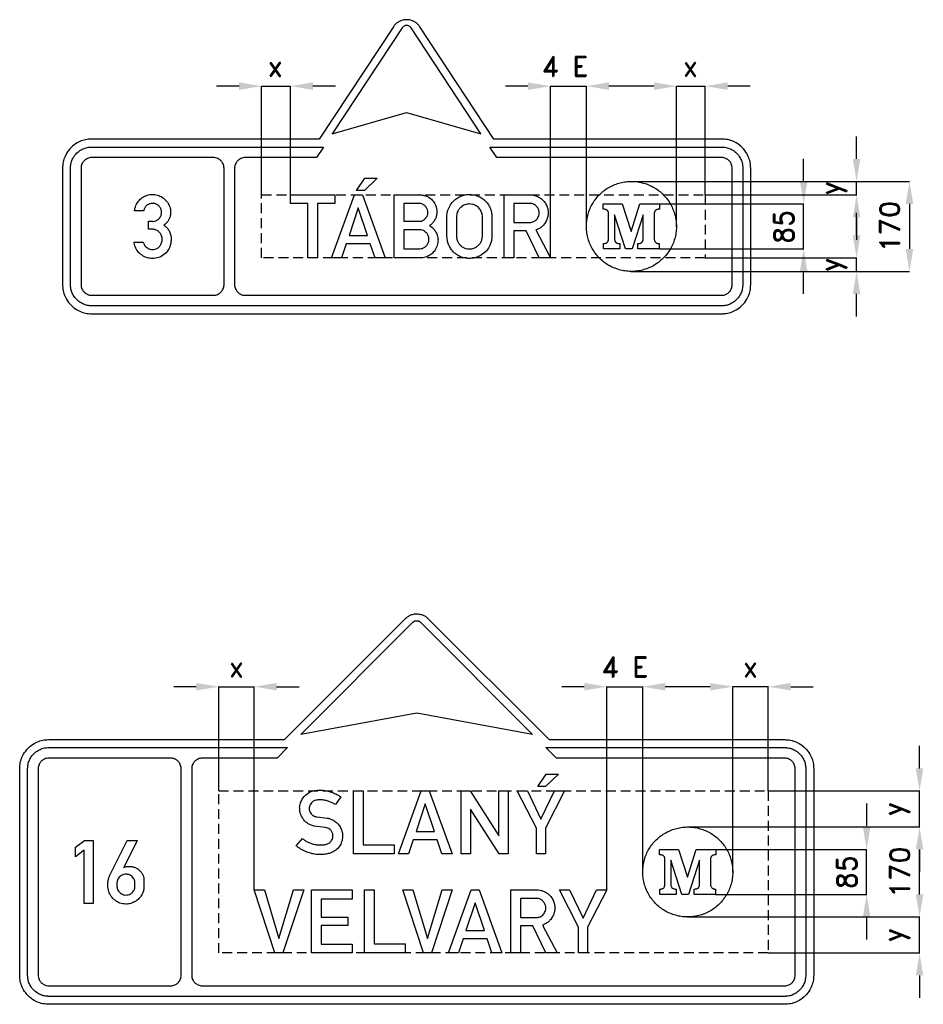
# Model space of a CAD drawing. Header units: millimetres. Extents: x 0 to 9438, y -50 to 1860.
# Tile 4 of 4: x 7730 to 9438, y 0 to 1860. Entities that reach past the tile are written whole.
import ezdxf

# ---------------------------------------------------------------- set-up
doc = ezdxf.new("R2010")
doc.units = ezdxf.units.MM
doc.header["$LTSCALE"] = 5
doc.linetypes.add('ČÁRKOVANÁX2', pattern=[1.5, 1, -0.5])
doc.layers.add('Kóty', color=2, linetype='Continuous')
doc.layers.add('Značka', color=7, linetype='Continuous')
doc.styles.get("Standard").update_dxf_attribs({"font": 'romand.shx', "height": 37.5})
doc.dimstyles.get("Standard").update_dxf_attribs({"dimtxt": 37.5, "dimasz": 42.5, "dimexe": 0.18, "dimexo": 0.0625, "dimgap": 18.75, "dimtad": 1, "dimdec": 0, "dimzin": 0, "dimdsep": 46, "dimtxsty": 'Standard', "dimcen": 0.09, "dimadec": 0, "dimazin": 0, "dimtfac": 1, "dimtdec": 0, "dimtofl": 0, "dimtmove": 0, "dimatfit": 3, "dimfxl": 1, "dimtolj": 1, "dimtzin": 0, "dimarcsym": 0})

# ---------------------------------------------------------------- blocks, each defined once
blk = doc.blocks.new('*D8')
at = {"layer": 'Defpoints', "color": 0, "transparency": 16777216}
for p in [(8885.6, 1554.6), (8885, 1384.6), (9411.5, 1384.6)]:
    blk.add_point(p, dxfattribs=at)
at = {"layer": 'Kóty', "color": 0, "lineweight": -2, "transparency": 16777216}
for p, q in [((8885.7, 1554.6), (9411.7, 1554.6)), ((9411.5, 1512.1), (9411.5, 1427.1)), ((8885.1, 1384.6), (9411.7, 1384.6))]:
    blk.add_line(p, q, dxfattribs=at)
at = {"layer": 'Kóty', "color": 0, "transparency": 16777216}
for points in [[(9404.4, 1512.1), (9418.6, 1512.1), (9411.5, 1554.6)], [(9404.4, 1427.1), (9418.6, 1427.1), (9411.5, 1384.6)]]:
    blk.add_solid(points, dxfattribs=at)
at = {"layer": 'Kóty', "color": 0, "transparency": 16777216, "insert": (9374, 1469.6), "char_height": 37.5, "attachment_point": 5, "rotation": 90}
blk.add_mtext('\\A1;170', dxfattribs=at)
blk = doc.blocks.new('*D9')
at = {"layer": 'Defpoints', "color": 0, "transparency": 16777216}
for p in [(8106.5, 600), (8106.5, 403), (8173.4, 216)]:
    blk.add_point(p, dxfattribs=at)
at = {"layer": 'Kóty', "color": 0, "lineweight": -2, "transparency": 16777216}
for p, q in [((8064, 600), (8021.5, 600)), ((8106.5, 403.1), (8106.5, 600.2)), ((8173.4, 216.1), (8173.4, 600.2)), ((8215.9, 600), (8258.4, 600))]:
    blk.add_line(p, q, dxfattribs=at)
at = {"layer": 'Kóty', "color": 0, "transparency": 16777216}
for points in [[(8064, 607.1), (8064, 592.9), (8106.5, 600)], [(8215.9, 607.1), (8215.9, 592.9), (8173.4, 600)]]:
    blk.add_solid(points, dxfattribs=at)
at = {"layer": 'Kóty', "color": 0, "transparency": 16777216, "insert": (8140, 637.5), "char_height": 37.5, "attachment_point": 5}
blk.add_mtext('\\A1;x', dxfattribs=at)
blk = doc.blocks.new('*D10')
at = {"layer": 'Defpoints', "color": 0, "transparency": 16777216}
for p in [(9144.5, 600), (9144.5, 403), (9077.5, 248.9)]:
    blk.add_point(p, dxfattribs=at)
at = {"layer": 'Kóty', "color": 0, "lineweight": -2, "transparency": 16777216}
for p, q in [((9035, 600), (8992.5, 600)), ((9077.5, 248.9), (9077.5, 600.2)), ((9144.5, 403.1), (9144.5, 600.2)), ((9187, 600), (9229.5, 600))]:
    blk.add_line(p, q, dxfattribs=at)
at = {"layer": 'Kóty', "color": 0, "transparency": 16777216}
for points in [[(9035, 607.1), (9035, 592.9), (9077.5, 600)], [(9187, 607.1), (9187, 592.9), (9144.5, 600)]]:
    blk.add_solid(points, dxfattribs=at)
at = {"layer": 'Kóty', "color": 0, "transparency": 16777216, "insert": (9111, 637.5), "char_height": 37.5, "attachment_point": 5}
blk.add_mtext('\\A1;x', dxfattribs=at)
blk = doc.blocks.new('*D11')
at = {"layer": 'Defpoints', "color": 0, "transparency": 16777216}
for p in [(8991.5, 335), (9430.5, 335), (8992, 165)]:
    blk.add_point(p, dxfattribs=at)
at = {"layer": 'Kóty', "color": 0, "lineweight": -2, "transparency": 16777216}
for p, q in [((8991.6, 335), (9430.7, 335)), ((9430.5, 207.5), (9430.5, 292.5)), ((8992.1, 165), (9430.7, 165))]:
    blk.add_line(p, q, dxfattribs=at)
at = {"layer": 'Kóty', "color": 0, "transparency": 16777216}
for points in [[(9423.4, 292.5), (9437.6, 292.5), (9430.5, 335)], [(9423.4, 207.5), (9437.6, 207.5), (9430.5, 165)]]:
    blk.add_solid(points, dxfattribs=at)
at = {"layer": 'Kóty', "color": 0, "transparency": 16777216, "insert": (9393, 250), "char_height": 37.5, "attachment_point": 5, "rotation": 90}
blk.add_mtext('\\A1;170', dxfattribs=at)
blk = doc.blocks.new('*D12')
at = {"layer": 'Defpoints', "color": 0, "transparency": 16777216}
for p in [(9144.5, 403), (9430.5, 403), (8991.4, 335)]:
    blk.add_point(p, dxfattribs=at)
at = {"layer": 'Kóty', "color": 0, "lineweight": -2, "transparency": 16777216}
for p, q in [((9430.5, 445.5), (9430.5, 488)), ((9144.6, 403), (9430.7, 403)), ((8991.5, 335), (9430.7, 335)), ((9430.5, 292.5), (9430.5, 250))]:
    blk.add_line(p, q, dxfattribs=at)
at = {"layer": 'Kóty', "color": 0, "transparency": 16777216}
for points in [[(9423.4, 445.5), (9437.6, 445.5), (9430.5, 403)], [(9423.4, 292.5), (9437.6, 292.5), (9430.5, 335)]]:
    blk.add_solid(points, dxfattribs=at)
at = {"layer": 'Kóty', "color": 0, "transparency": 16777216, "insert": (9386.7, 369), "char_height": 37.5, "attachment_point": 5, "rotation": 90}
blk.add_mtext('\\A1;y', dxfattribs=at)
blk = doc.blocks.new('*D13')
at = {"layer": 'Defpoints', "color": 0, "transparency": 16777216}
for p in [(8991.4, 165), (9144.5, 97), (9430.5, 97)]:
    blk.add_point(p, dxfattribs=at)
at = {"layer": 'Kóty', "color": 0, "lineweight": -2, "transparency": 16777216}
for p, q in [((9430.5, 207.5), (9430.5, 250)), ((8991.5, 165), (9430.7, 165)), ((9144.6, 97), (9430.7, 97)), ((9430.5, 54.5), (9430.5, 12))]:
    blk.add_line(p, q, dxfattribs=at)
at = {"layer": 'Kóty', "color": 0, "transparency": 16777216}
for points in [[(9423.4, 207.5), (9437.6, 207.5), (9430.5, 165)], [(9423.4, 54.5), (9437.6, 54.5), (9430.5, 97)]]:
    blk.add_solid(points, dxfattribs=at)
at = {"layer": 'Kóty', "color": 0, "transparency": 16777216, "insert": (9386.7, 131), "char_height": 37.5, "attachment_point": 5, "rotation": 90}
blk.add_mtext('\\A1;y', dxfattribs=at)

msp = doc.modelspace()

# ---------------------------------------------------------------- linework, layer by layer
at = {"layer": 'Kóty'}
for p, q in [((8145, 1734.6), (8102.5, 1734.6)), ((8187.5, 1529.2), (8187.5, 1734.8)), ((8241.9, 1529.2), (8241.9, 1734.8)), ((8326.9, 1734.6), (8284.4, 1734.6)), ((8690.6, 1734.6), (8648.1, 1734.6)), ((8733.1, 1410.2), (8733.1, 1734.8)), ((8801.1, 1470.8), (8801.1, 1734.8)), ((8886.1, 1734.6), (8843.6, 1734.6)), ((8928.6, 1734.6), (8886.1, 1734.6)), ((8971.1, 1468.8), (8971.1, 1734.8)), ((9025.5, 1529.2), (9025.5, 1734.8)), ((9110.5, 1734.6), (9068, 1734.6)), ((9311.5, 1597.1), (9311.5, 1639.6)), ((9211.5, 1554.6), (9211.5, 1597.1)), ((8887.3, 1554.6), (9311.7, 1554.6)), ((9025.6, 1529.2), (9311.7, 1529.2)), ((8939.3, 1512.1), (9211.7, 1512.1)), ((9311.5, 1452.6), (9311.5, 1495.1)), ((9311.5, 1486.7), (9311.5, 1444.2)), ((8939.3, 1427.1), (9211.7, 1427.1)), ((9025.6, 1410.1), (9311.7, 1410.1)), ((8885.1, 1384.6), (9311.7, 1384.6)), ((9211.5, 1342.1), (9211.5, 1384.6)), ((9311.5, 1299.6), (9311.5, 1342.1)), ((8797, 600), (8754.5, 600)), ((8839.5, 216.1), (8839.5, 600.2)), ((8907.5, 249.6), (8907.5, 600.2)), ((8992.5, 600), (8950, 600)), ((9330.5, 379.4), (9330.5, 336.9)), ((9045.7, 292.5), (9330.7, 292.5)), ((9045.2, 207.5), (9330.7, 207.5)), ((9330.5, 165), (9330.5, 122.5))]:
    msp.add_line(p, q, dxfattribs=at)
for points in [[(8187.5, 1734.6), (8241.9, 1734.6)], [(8733.1, 1734.6), (8801.1, 1734.6)], [(8971.1, 1734.6), (9025.5, 1734.6)], [(9311.5, 1529.2), (9311.5, 1554.6)], [(9211.5, 1427.1), (9211.5, 1512.1)], [(9311.5, 1384.6), (9311.5, 1410.1)], [(8106.5, 600), (8173.4, 600)], [(8839.5, 600), (8907.5, 600)], [(9144.5, 600), (9077.5, 600)], [(9430.5, 335), (9430.5, 403)], [(9330.5, 207.5), (9330.5, 292.5)], [(9430.5, 97), (9430.5, 165)]]:
    msp.add_lwpolyline(points, dxfattribs=at)
for points in [[(8145, 1741.7), (8145, 1727.5), (8187.5, 1734.6)], [(8284.4, 1741.7), (8284.4, 1727.5), (8241.9, 1734.6)], [(8690.6, 1741.7), (8690.6, 1727.5), (8733.1, 1734.6)], [(8843.6, 1741.7), (8843.6, 1727.5), (8801.1, 1734.6)], [(8928.6, 1741.7), (8928.6, 1727.5), (8971.1, 1734.6)], [(9068, 1741.7), (9068, 1727.5), (9025.5, 1734.6)], [(9304.4, 1597.1), (9318.6, 1597.1), (9311.5, 1554.6)], [(9204.4, 1554.6), (9218.6, 1554.6), (9211.5, 1512.1)], [(9304.4, 1486.7), (9318.6, 1486.7), (9311.5, 1529.2)], [(9304.4, 1452.6), (9318.6, 1452.6), (9311.5, 1410.1)], [(9204.4, 1384.6), (9218.6, 1384.6), (9211.5, 1427.1)], [(9304.4, 1342.1), (9318.6, 1342.1), (9311.5, 1384.6)], [(8797, 607.1), (8797, 592.9), (8839.5, 600)], [(8950, 607.1), (8950, 592.9), (8907.5, 600)], [(9323.4, 335), (9337.6, 335), (9330.5, 292.5)], [(9323.4, 165), (9337.6, 165), (9330.5, 207.5)]]:
    msp.add_solid(points, dxfattribs=at)
at = {"layer": 'Značka', "color": 5}
for points in [[(8626.5, 1634.6), (8486.5, 1846.7), (8485.7, 1847.9), (8484.8, 1849, 0.052588), (8480.7, 1853.3, 0.052765), (8475.7, 1856.6, 0.065589), (8468.8, 1859.3, 0.065817), (8461.5, 1860.1, 0.06551), (8454.2, 1859.3, 0.063873), (8447.3, 1856.6, 0.052742), (8442.3, 1853.3, 0.057584), (8438.2, 1849), (8437.3, 1847.9), (8436.5, 1846.7), (8296.5, 1634.6), (7866.5, 1634.6), (7863.6, 1634.5), (7860.7, 1634.3, 0.055706), (7849.5, 1632, 0.056165), (7839, 1627.2, 0.069686), (7827.5, 1618.6, 0.068358), (7818.9, 1607.1, 0.056426), (7814, 1596.6, 0.061121), (7811.8, 1585.3, 0.012199), (7811.6, 1582.5, 0.004068), (7811.5, 1579.6), (7811.5, 1359.6, 0.003576), (7811.6, 1356.7, 0.010726), (7811.8, 1353.8, 0.055715), (7814.1, 1342.6, 0.056166), (7818.9, 1332.1, 0.069688), (7827.5, 1320.6, 0.068355), (7839, 1312, 0.056427), (7849.5, 1307.1, 0.061117), (7860.7, 1304.9), (7863.6, 1304.7), (7866.5, 1304.6), (9056.5, 1304.6, 0.003608), (9059.4, 1304.7, 0.010734), (9062.2, 1304.9, 0.055714), (9073.5, 1307.2, 0.056169), (9084, 1312, 0.069693), (9095.4, 1320.6, 0.068355), (9104.1, 1332.1, 0.056429), (9109, 1342.6, 0.061123), (9111.2, 1353.8), (9111.4, 1356.7), (9111.5, 1359.6), (9111.5, 1579.6), (9111.4, 1582.5, 0.010734), (9111.2, 1585.3, 0.055729), (9108.9, 1596.6, 0.056168), (9104.1, 1607.1, 0.069698), (9095.5, 1618.5, 0.068345), (9084, 1627.2, 0.056424), (9073.5, 1632.1, 0.061135), (9062.2, 1634.3, 0.012181), (9059.4, 1634.5, 0.004118), (9056.5, 1634.6), (8626.5, 1634.6)], [(8321.1, 1644.6), (8461.5, 1684.6), (8601.9, 1644.6), (8469.8, 1844.7), (8469.6, 1845.1), (8469.3, 1845.5, 0.05261), (8467.9, 1846.9, 0.052754), (8466.2, 1848, 0.065562), (8463.9, 1848.9, 0.065783), (8461.5, 1849.2, 0.065493), (8459, 1848.9, 0.063894), (8456.8, 1848, 0.052727), (8455.1, 1846.9, 0.05756), (8453.7, 1845.5), (8453.4, 1845.1), (8453.1, 1844.7), (8321.1, 1644.6)], [(8296.8, 1619.6), (8304.6, 1619.6), (8291.4, 1599.6), (8283.6, 1599.6), (8156.5, 1599.6), (8155.4, 1599.6), (8154.4, 1599.5, 0.055698), (8150.3, 1598.6, 0.056168), (8146.5, 1596.9, 0.069686), (8142.3, 1593.8, 0.068365), (8139.2, 1589.6, 0.056434), (8137.4, 1585.8, 0.061135), (8136.6, 1581.7, 0.012217), (8136.5, 1580.6, 0.004087), (8136.5, 1579.6), (8136.5, 1359.6), (8136.5, 1358.5, 0.010738), (8136.6, 1357.5, 0.055729), (8137.4, 1353.4, 0.056159), (8139.2, 1349.6, 0.069691), (8142.3, 1345.4, 0.068364), (8146.5, 1342.3, 0.056428), (8150.3, 1340.5, 0.06113), (8154.4, 1339.7), (8155.4, 1339.6), (8156.5, 1339.6), (9056.5, 1339.6, 0.003617), (9057.5, 1339.6, 0.010684), (9058.6, 1339.7, 0.055729), (9062.7, 1340.5, 0.056165), (9066.5, 1342.3, 0.069706), (9070.7, 1345.4, 0.068365), (9073.8, 1349.6, 0.056415), (9075.6, 1353.4, 0.061143), (9076.4, 1357.5), (9076.5, 1358.5), (9076.5, 1359.6), (9076.5, 1579.6), (9076.5, 1580.6), (9076.4, 1581.7, 0.055701), (9075.5, 1585.8, 0.056165), (9073.8, 1589.6, 0.069696), (9070.7, 1593.8, 0.068342), (9066.5, 1596.9, 0.056427), (9062.7, 1598.7, 0.061091), (9058.6, 1599.5, 0.012146), (9057.5, 1599.6, 0.004087), (9056.5, 1599.6), (8631.6, 1599.6), (8618.4, 1619.6), (9056.5, 1619.6, -0.003619), (9058.6, 1619.5, -0.01068), (9060.7, 1619.4, -0.055729), (9068.9, 1617.7, -0.056177), (9076.5, 1614.2, -0.069715), (9084.8, 1607.9, -0.068354), (9091.1, 1599.6, -0.056415), (9094.6, 1592, -0.061129), (9096.3, 1583.8, -0.012199), (9096.4, 1581.7), (9096.5, 1579.6), (9096.5, 1359.6), (9096.4, 1357.5), (9096.3, 1355.4, -0.055726), (9094.6, 1347.2, -0.056158), (9091.1, 1339.6, -0.069682), (9084.8, 1331.3, -0.068356), (9076.5, 1325, -0.056423), (9068.9, 1321.4, -0.061124), (9060.7, 1319.8, -0.012225), (9058.6, 1319.7, -0.004058), (9056.5, 1319.6), (7866.5, 1319.6), (7864.4, 1319.7), (7862.3, 1319.8, -0.055713), (7854.1, 1321.5, -0.056162), (7846.5, 1325, -0.069684), (7838.2, 1331.3, -0.068359), (7831.8, 1339.6, -0.056426), (7828.3, 1347.2, -0.06112), (7826.7, 1355.4, -0.012201), (7826.6, 1357.5, -0.004068), (7826.5, 1359.6), (7826.5, 1579.6, -0.003576), (7826.6, 1581.7, -0.010727), (7826.7, 1583.8, -0.055712), (7828.4, 1592, -0.056163), (7831.8, 1599.6, -0.069688), (7838.1, 1607.9, -0.068364), (7846.5, 1614.2, -0.056429), (7854.1, 1617.7, -0.06113), (7862.3, 1619.4), (7864.4, 1619.5), (7866.5, 1619.6), (8296.8, 1619.6)], [(7866.5, 1339.6), (8096.5, 1339.6), (8097.5, 1339.6), (8098.6, 1339.7, 0.055726), (8102.7, 1340.5, 0.056171), (8106.5, 1342.3, 0.069699), (8110.7, 1345.4, 0.068351), (8113.8, 1349.6, 0.056422), (8115.6, 1353.4, 0.061115), (8116.4, 1357.5, 0.012228), (8116.5, 1358.5, 0.004056), (8116.5, 1359.6), (8116.5, 1579.6), (8116.5, 1580.6, 0.010727), (8116.4, 1581.7, 0.055715), (8115.5, 1585.8, 0.056159), (8113.8, 1589.6, 0.069705), (8110.7, 1593.8, 0.068339), (8106.5, 1596.9, 0.056419), (8102.7, 1598.7, 0.061087), (8098.6, 1599.5), (8097.5, 1599.6), (8096.5, 1599.6), (7866.5, 1599.6), (7865.4, 1599.6), (7864.4, 1599.5, 0.055698), (7860.3, 1598.6, 0.05617), (7856.5, 1596.9, 0.069682), (7852.3, 1593.8, 0.068361), (7849.2, 1589.6, 0.05644), (7847.4, 1585.8, 0.061129), (7846.6, 1581.7, 0.012195), (7846.5, 1580.6, 0.004073), (7846.5, 1579.6), (7846.5, 1359.6), (7846.5, 1358.5, 0.010738), (7846.6, 1357.5, 0.055717), (7847.4, 1353.4, 0.056162), (7849.2, 1349.6, 0.069687), (7852.3, 1345.4, 0.068365), (7856.5, 1342.3, 0.056427), (7860.3, 1340.5, 0.061129), (7864.4, 1339.7), (7865.4, 1339.6), (7866.5, 1339.6)], [(7963.8, 1439.9), (7964.3, 1438.5), (7964.8, 1437.1, 0.066974), (7967.2, 1433, 0.067339), (7970.6, 1429.7, 0.079624), (7975.4, 1427, 0.083503), (7980.8, 1425.9, 0.07872), (7985.9, 1426.4, 0.077301), (7990.6, 1428.5, 0.094878), (7995.5, 1432.8, 0.08741), (7998.6, 1438.7, 0.097387), (7999.8, 1446.2, 0.104439), (7997.9, 1453.4, 0.094858), (7994.1, 1458.9, 0.095676), (7988.6, 1462.7, 0.045631), (7985.7, 1463.7, 0.043332), (7982.7, 1464.2), (7982, 1464.2), (7981.3, 1464.3), (7974, 1464.3), (7974, 1479.2), (7981.6, 1479.2), (7982.2, 1479.1), (7982.9, 1479.1, 0.089518), (7987.6, 1480.1, 0.07818), (7991.8, 1482.6, 0.098553), (7996.1, 1487.4, 0.099793), (7998.2, 1493.4, 0.096871), (7998.1, 1499.6, 0.098695), (7995.7, 1505.4, 0.100548), (7991.4, 1510, 0.097617), (7985.5, 1512.6, 0.105995), (7978.6, 1512.9, 0.108971), (7972.1, 1510.4, 0.096325), (7967.6, 1506.2, 0.100247), (7965, 1500.7), (7964.8, 1500), (7964.7, 1499.3), (7947.4, 1499.3), (7947.9, 1501.9, -0.014656), (7948.5, 1504.5, -0.070913), (7952.2, 1513.5, -0.076584), (7958.4, 1521, -0.078948), (7966.4, 1526.6, -0.076368), (7975.7, 1529.6, -0.077794), (7985.8, 1529.8, -0.077966), (7995.5, 1527, -0.081006), (8004.3, 1521.3, -0.080991), (8011, 1513.1, -0.076311), (8014.6, 1504.3, -0.079822), (8015.4, 1494.8, -0.092082), (8012.9, 1483.9, -0.105088), (8006.6, 1475), (8004.8, 1473.3), (8002.8, 1471.7), (8004.6, 1470.4), (8006.4, 1469, -0.058044), (8010.9, 1464.1, -0.058907), (8014.1, 1458.2, -0.074887), (8016.4, 1449.8, -0.064095), (8016.3, 1440.9, -0.089412), (8012.6, 1428.1, -0.101887), (8004.5, 1417.7, -0.087334), (7995.3, 1411.8, -0.080973), (7984.6, 1409.2, -0.079655), (7973.8, 1409.8, -0.08266), (7963.7, 1413.7, -0.076826), (7955.8, 1419.9, -0.076586), (7950.1, 1428.2, -0.041102), (7948.1, 1433, -0.040365), (7946.9, 1438.1), (7946.8, 1439), (7946.6, 1439.9), (7963.8, 1439.9)], [(8437.8, 1410.1), (8437.8, 1529.1), (8486.7, 1529.1), (8487.9, 1529.1), (8489.1, 1529, -0.053531), (8495.8, 1527.8, -0.058856), (8502.2, 1525.2, -0.084092), (8510, 1519.2, -0.08398), (8515.4, 1511.1, -0.052906), (8517.5, 1505.4, -0.048085), (8518.4, 1499.3, -0.04769), (8518.3, 1493.2, -0.051682), (8517, 1487.2, -0.057795), (8514.2, 1481, -0.056929), (8510.1, 1475.6, -0.019033), (8508.5, 1474, -0.019168), (8506.9, 1472.6), (8506, 1471.9), (8505, 1471.2), (8506.3, 1470.3), (8507.5, 1469.4, -0.045549), (8512.4, 1464.9, -0.053996), (8516.4, 1459.5, -0.077441), (8519.9, 1450.9, -0.076327), (8520.7, 1441.7, -0.084931), (8518.6, 1431.4, -0.082714), (8513.2, 1422.3, -0.067284), (8507.2, 1416.4, -0.067545), (8499.8, 1412.3, -0.04547), (8494.6, 1410.7, -0.048772), (8489.2, 1410.1), (8488.2, 1410.1), (8487.2, 1410.1), (8437.8, 1410.1)], [(8537.6, 1488.7, -0.001556), (8537.6, 1489.7, -0.004536), (8537.7, 1490.6, -0.030683), (8538.3, 1495.6, -0.031083), (8539.6, 1500.5, -0.066305), (8544.2, 1510.3, -0.068487), (8551.2, 1518.6, -0.061869), (8559, 1524.4, -0.059927), (8567.8, 1528.1, -0.057355), (8577, 1529.9, -0.057591), (8586.3, 1529.5, -0.056914), (8595.3, 1527.3, -0.057496), (8603.4, 1523, -0.055384), (8610.4, 1517.5, -0.053459), (8615.9, 1510.5, -0.043017), (8619.2, 1504.5, -0.048861), (8621.4, 1498, -0.022706), (8622, 1494.5, -0.012948), (8622.5, 1490.9), (8622.5, 1490.4), (8622.6, 1489.8), (8622.6, 1449.9), (8622.5, 1449, -0.002768), (8622.4, 1448.1, -0.035767), (8621.1, 1440.7, -0.047845), (8618.6, 1433.6, -0.078799), (8612.3, 1423.7, -0.073095), (8603.2, 1416, -0.060122), (8594.6, 1411.6, -0.059847), (8585.2, 1409.4, -0.071109), (8573.5, 1409.4, -0.07418), (8562.3, 1412.8, -0.066032), (8553.5, 1418.2, -0.061695), (8546.3, 1425.6, -0.047092), (8542.2, 1432, -0.053886), (8539.4, 1439, -0.030233), (8538.4, 1443.6, -0.017675), (8537.8, 1448.3), (8537.7, 1449.4), (8537.6, 1450.5), (8537.6, 1488.7)], [(8645.9, 1410.1), (8645.9, 1529.1), (8696, 1529.1), (8696.7, 1529.1), (8697.4, 1529.1, -0.052875), (8703, 1528.3, -0.045259), (8708.4, 1526.3, -0.068753), (8716.3, 1521.6, -0.074109), (8722.6, 1514.8, -0.062862), (8726.4, 1508.1, -0.059665), (8728.4, 1500.6, -0.05513), (8728.8, 1493.4, -0.055165), (8727.6, 1486.3, -0.062307), (8724.6, 1478.7, -0.063043), (8719.8, 1472, -0.052757), (8714.8, 1467.5, -0.055189), (8709.1, 1464.2, -0.011426), (8707.4, 1463.5), (8705.8, 1462.9), (8733.1, 1410.1), (8711.7, 1410.1), (8687.4, 1461.1), (8664, 1461.1), (8664, 1410.1), (8645.9, 1410.1)], [(8455.9, 1513.1), (8455.9, 1479.2), (8484.4, 1479.2), (8485.5, 1479.2), (8486.7, 1479.2, 0.091642), (8491.7, 1480.6, 0.080737), (8496.1, 1483.8, 0.081317), (8499.5, 1487.9, 0.086089), (8501.3, 1493, 0.08746), (8501.5, 1498.5, 0.08584), (8499.8, 1503.7, 0.081943), (8496.8, 1508, 0.078658), (8492.5, 1511.2, 0.046692), (8489.9, 1512.4, 0.053987), (8487.1, 1513), (8486.5, 1513.1), (8485.8, 1513.1), (8455.9, 1513.1)], [(8555.7, 1488.6), (8555.7, 1450.5), (8555.7, 1449.8), (8555.8, 1449.1, 0.037586), (8556.4, 1445.3, 0.041671), (8557.7, 1441.7, 0.062903), (8560.5, 1436.8, 0.060173), (8564.4, 1432.7, 0.059427), (8568.9, 1429.6, 0.064337), (8574.1, 1427.6, 0.050537), (8578.4, 1427, 0.044579), (8582.7, 1427.2, 0.073905), (8590, 1429.1, 0.085007), (8596.3, 1433.2, 0.073642), (8600.6, 1438.1, 0.063589), (8603.3, 1443.9, 0.033218), (8604.2, 1446.9, 0.042652), (8604.5, 1449.9, 0.004296), (8604.5, 1450.3), (8604.6, 1450.6), (8604.6, 1488.5, 0.002889), (8604.6, 1489.2, 0.008322), (8604.6, 1489.9, 0.062616), (8603.9, 1494, 0.048324), (8602.3, 1498, 0.076915), (8597.9, 1504.4, 0.083789), (8591.8, 1509, 0.069874), (8586.1, 1511.3, 0.06666), (8579.9, 1512, 0.088513), (8571.4, 1510.5, 0.098132), (8564.2, 1506.2, 0.062837), (8560.5, 1502.2, 0.051401), (8557.9, 1497.6, 0.039541), (8556.5, 1493.8, 0.05077), (8555.8, 1489.9, 0.0072), (8555.7, 1489.3, 0.002394), (8555.7, 1488.6)], [(8664, 1513.1), (8664, 1477), (8693.2, 1477), (8693.9, 1477), (8694.6, 1477, 0.040751), (8697.9, 1477.5, 0.049402), (8701.1, 1478.6, 0.110775), (8707.3, 1483.2, 0.114763), (8711, 1490, 0.085168), (8711.9, 1495.3, 0.080085), (8711, 1500.5, 0.08409), (8708.3, 1505.7, 0.081248), (8704.1, 1509.8, 0.067108), (8700.2, 1512.1, 0.082152), (8695.8, 1513), (8695.3, 1513), (8694.8, 1513.1), (8664, 1513.1)], [(8455.9, 1463.3), (8455.9, 1427.2), (8484.5, 1427.2), (8485.6, 1427.3), (8486.7, 1427.3, 0.058728), (8491, 1428.1, 0.063105), (8494.9, 1429.9, 0.084071), (8499.4, 1433.5, 0.085726), (8502.3, 1438.4, 0.082248), (8503.7, 1443.7, 0.080975), (8503.3, 1449.1, 0.088854), (8500.9, 1454.8, 0.084247), (8496.8, 1459.4, 0.065605), (8493.1, 1461.8, 0.080422), (8488.9, 1463), (8487.8, 1463.2), (8486.6, 1463.3), (8455.9, 1463.3)], [(8230.5, 500), (8459.3, 728.8, -0.003549), (8460.4, 729.9, -0.010672), (8461.6, 730.9, -0.055706), (8466.8, 734.3, -0.056168), (8472.7, 736.6, -0.069678), (8480.5, 737.6, -0.068355), (8488.3, 736.6, -0.056421), (8494.2, 734.4, -0.06112), (8499.4, 730.9, -0.01219), (8500.6, 729.9, -0.004071), (8501.7, 728.8), (8730.5, 500), (9175.5, 500, -0.003589), (9178.4, 499.9, -0.01074), (9181.2, 499.7, -0.055716), (9192.5, 497.4, -0.05617), (9203, 492.6, -0.069695), (9214.4, 484, -0.068348), (9223.1, 472.5, -0.056418), (9228, 462, -0.061134), (9230.2, 450.7), (9230.4, 447.9), (9230.5, 445), (9230.5, 55), (9230.4, 52.1), (9230.2, 49.3, -0.055706), (9227.9, 38, -0.056164), (9223.1, 27.5, -0.069686), (9214.5, 16.1, -0.068358), (9203, 7.4, -0.056426), (9192.5, 2.5, -0.061121), (9181.2, 0.3, -0.0122), (9178.4, 0.1, -0.004069), (9175.5, 0), (7785.5, 0, -0.003577), (7782.6, 0.1, -0.010727), (7779.7, 0.3, -0.055715), (7768.5, 2.6, -0.056166), (7758, 7.4, -0.06969), (7746.5, 16, -0.068355), (7737.9, 27.5, -0.056428), (7733, 38, -0.061122), (7730.8, 49.3, -0.012202), (7730.6, 52.1, -0.004069), (7730.5, 55), (7730.5, 445, -0.003577), (7730.6, 447.9, -0.010726), (7730.8, 450.7, -0.055715), (7733.1, 462, -0.056165), (7737.9, 472.5, -0.069692), (7746.5, 483.9, -0.068357), (7758, 492.6, -0.056429), (7768.5, 497.5, -0.06112), (7779.7, 499.7), (7782.6, 499.9), (7785.5, 500), (8230.5, 500)], [(8261.7, 510), (8473.4, 721.7, -0.003547), (8473.8, 722.1, -0.010563), (8474.2, 722.4, -0.055709), (8475.9, 723.6, -0.056168), (8477.9, 724.3, -0.069676), (8480.5, 724.7, -0.068358), (8483.1, 724.3, -0.056444), (8485.1, 723.6, -0.061132), (8486.8, 722.4, -0.012219), (8487.2, 722.1), (8487.6, 721.7), (8699.3, 510), (8480.5, 550), (8261.7, 510)], [(8236.7, 485), (8216.7, 465), (8075.5, 465), (8074.4, 465), (8073.4, 464.9, 0.055712), (8069.3, 464.1, 0.056165), (8065.5, 462.3, 0.069698), (8061.3, 459.2, 0.068362), (8058.2, 455, 0.056432), (8056.4, 451.2, 0.061123), (8055.6, 447.1, 0.012227), (8055.5, 446, 0.004057), (8055.5, 445), (8055.5, 55), (8055.5, 54), (8055.6, 52.9, 0.055713), (8056.4, 48.8, 0.056162), (8058.2, 45, 0.069684), (8061.3, 40.8, 0.068358), (8065.5, 37.7, 0.056432), (8069.3, 35.9, 0.061123), (8073.4, 35.1, 0.012198), (8074.4, 35, 0.004072), (8075.5, 35), (9175.5, 35, 0.003577), (9176.5, 35, 0.01072), (9177.6, 35.1, 0.055717), (9181.7, 35.9, 0.056162), (9185.5, 37.7, 0.069702), (9189.7, 40.8, 0.068336), (9192.8, 45, 0.056415), (9194.6, 48.8, 0.061086), (9195.4, 52.9), (9195.5, 54), (9195.5, 55), (9195.5, 445), (9195.5, 446), (9195.4, 447.1, 0.055698), (9194.5, 451.2, 0.056171), (9192.8, 455, 0.069689), (9189.7, 459.2, 0.068365), (9185.5, 462.3, 0.056434), (9181.7, 464.1, 0.06112), (9177.6, 464.9, 0.012217), (9176.5, 465), (9175.5, 465), (8744.3, 465), (8724.3, 485), (9175.5, 485, -0.003576), (9177.6, 484.9, -0.010724), (9179.7, 484.8, -0.055709), (9187.9, 483.1, -0.056162), (9195.5, 479.6, -0.069689), (9203.8, 473.3, -0.068364), (9210.1, 465, -0.05643), (9213.6, 457.4, -0.06113), (9215.3, 449.2), (9215.4, 447.1), (9215.5, 445), (9215.5, 55), (9215.4, 52.9), (9215.3, 50.8, -0.055727), (9213.6, 42.6, -0.056169), (9210.1, 35, -0.069703), (9203.8, 26.7, -0.068355), (9195.5, 20.4, -0.056428), (9187.9, 16.8, -0.061122), (9179.7, 15.2, -0.012206), (9177.6, 15.1, -0.004067), (9175.5, 15), (7785.5, 15, -0.003576), (7783.4, 15.1, -0.010728), (7781.3, 15.2, -0.055715), (7773.1, 16.9, -0.056166), (7765.5, 20.4, -0.06969), (7757.2, 26.7, -0.068355), (7750.8, 35, -0.056428), (7747.3, 42.6, -0.061122), (7745.7, 50.8, -0.012202), (7745.6, 52.9, -0.004068), (7745.5, 55), (7745.5, 445, -0.003577), (7745.6, 447.1, -0.010727), (7745.7, 449.2, -0.055715), (7747.4, 457.4, -0.056166), (7750.8, 465, -0.069691), (7757.2, 473.3, -0.068357), (7765.5, 479.6, -0.056428), (7773.1, 483.2, -0.061119), (7781.3, 484.8), (7783.4, 484.9), (7785.5, 485), (8236.7, 485)], [(7785.5, 35), (8015.5, 35, 0.003579), (8016.5, 35, 0.010727), (8017.6, 35.1, 0.055714), (8021.7, 35.9, 0.056168), (8025.5, 37.7, 0.069696), (8029.7, 40.8, 0.068359), (8032.8, 45, 0.056422), (8034.6, 48.8, 0.061115), (8035.4, 52.9), (8035.5, 54), (8035.5, 55), (8035.5, 445, 0.003531), (8035.5, 446, 0.010738), (8035.4, 447.1, 0.055726), (8034.5, 451.2, 0.056162), (8032.8, 455, 0.069691), (8029.7, 459.2, 0.068358), (8025.5, 462.3, 0.056438), (8021.7, 464.1, 0.061123), (8017.6, 464.9), (8016.5, 465), (8015.5, 465), (7785.5, 465), (7784.4, 465), (7783.4, 464.9, 0.055712), (7779.3, 464.1, 0.056169), (7775.5, 462.3, 0.069693), (7771.3, 459.2, 0.068354), (7768.2, 455, 0.056427), (7766.4, 451.2, 0.061124), (7765.6, 447.1, 0.012202), (7765.5, 446, 0.004063), (7765.5, 445), (7765.5, 55, 0.003579), (7765.5, 54, 0.010728), (7765.6, 52.9, 0.055714), (7766.4, 48.8, 0.056166), (7768.2, 45, 0.06969), (7771.3, 40.8, 0.068355), (7775.5, 37.7, 0.056429), (7779.3, 35.9, 0.061122), (7783.4, 35.1, 0.012199), (7784.4, 35, 0.004071), (7785.5, 35)], [(8264.8, 313.2), (8265.9, 312.2), (8267.1, 311.3, 0.039105), (8272.5, 307.7, 0.032087), (8278.5, 304.9, 0.03264), (8284.8, 302.7, 0.039895), (8291.4, 301.5, 0.024482), (8295.9, 301.1, 0.014327), (8300.4, 301.2, 0.035312), (8307.1, 301.8, 0.084147), (8313.4, 303.8, 0.055208), (8316.3, 305.7, 0.056037), (8318.7, 308.2, 0.057309), (8320.6, 311.1, 0.056926), (8321.8, 314.4, 0.062813), (8322.3, 318.2, 0.064403), (8321.8, 322, 0.085858), (8319.7, 326.8, 0.089188), (8316.2, 330.6, 0.071834), (8312.4, 332.8, 0.059287), (8308.3, 334), (8307.8, 334.1), (8307.3, 334.1), (8286.5, 336.8), (8285.7, 337), (8284.9, 337.3, -0.017771), (8280.9, 338.6, -0.0323), (8277, 340.4, -0.062183), (8271.2, 344.4, -0.055267), (8266.4, 349.7, -0.068831), (8261.8, 357.7, -0.072895), (8259.6, 366.7, -0.074661), (8259.9, 375.9, -0.072257), (8262.8, 384.7, -0.094612), (8270.3, 395.2, -0.103594), (8281.1, 401.8, -0.055207), (8287.9, 403.8, -0.035101), (8295, 404.4, -0.02941), (8302.9, 404.3, -0.030639), (8310.8, 403.2, -0.032936), (8319.3, 400.9, -0.029914), (8327.5, 397.6, -0.019579), (8331.6, 395.6, -0.028926), (8335.5, 393.1), (8336.3, 392.6), (8337.1, 392), (8326.9, 377.4), (8325.5, 378.2), (8324.2, 379, 0.031826), (8317.9, 382.1, 0.035484), (8311.3, 384.4, 0.037916), (8304.5, 385.8, 0.035609), (8297.5, 386.2, 0.056954), (8290, 385.5, 0.118696), (8283.5, 382.4, 0.089567), (8280.2, 378.8, 0.077131), (8278.1, 374.3, 0.050942), (8277.6, 371.2, 0.055001), (8277.6, 368.1, 0.076579), (8278.9, 363.7, 0.070205), (8281.3, 359.9, 0.053212), (8283.7, 357.5, 0.057415), (8286.5, 355.7, 0.030585), (8288, 355, 0.032961), (8289.5, 354.6, 0.019602), (8290.8, 354.4, 0.006528), (8292, 354.2), (8311.6, 351.6), (8312.3, 351.5), (8313, 351.4, -0.057681), (8318.5, 349.9, -0.045357), (8323.7, 347.3, -0.0621), (8330.5, 342, -0.068451), (8335.8, 335.1, -0.067354), (8339.1, 327.4, -0.064539), (8340.4, 319.1, -0.07353), (8339.4, 309.5, -0.075689), (8335.7, 300.6, -0.065686), (8330.7, 294, -0.066684), (8324.2, 289, -0.056082), (8317.2, 285.8, -0.038293), (8309.7, 283.9, -0.042201), (8298.9, 282.9, -0.042474), (8288.2, 283.6, -0.040684), (8277.7, 286, -0.036908), (8267.7, 289.9, -0.028958), (8261.2, 293.4, -0.038935), (8255.2, 297.7), (8254.1, 298.6), (8253.1, 299.5), (8264.8, 313.2)], [(7952.7, 309.5), (7927.1, 258.6), (7928.6, 259.1, -0.008958), (7930.1, 259.5, -0.039134), (7934.7, 260.5, -0.045944), (7939.5, 260.6, -0.066132), (7946, 259.4, -0.062058), (7952, 256.6, -0.064469), (7957.5, 252.4, -0.067451), (7961.7, 247, -0.060648), (7964.2, 241.4, -0.062969), (7965.2, 235.5, -0.005475), (7965.3, 234.8), (7965.3, 234.1), (7965.3, 222.6), (7965.3, 221.8, -0.005624), (7965.3, 221, -0.057602), (7964.2, 214.3, -0.056117), (7961.7, 208, -0.065552), (7957.1, 201.2, -0.061127), (7950.9, 195.8, -0.069334), (7942.7, 191.4, -0.074504), (7933.5, 189.5, -0.086607), (7922.6, 190.5, -0.08533), (7912.7, 195, -0.08012), (7904.9, 201.9, -0.076174), (7899.7, 210.8, -0.044509), (7898, 215.9, -0.055002), (7897.3, 221.2, -0.006126), (7897.3, 221.9), (7897.3, 222.7), (7897.3, 230.6), (7897.3, 231.3), (7897.4, 231.9, -0.015251), (7897.7, 234.6, -0.02388), (7898.3, 237.3, -0.024149), (7899, 239.7, -0.019811), (7900, 242.1, -0.004677), (7900.4, 242.9), (7900.7, 243.7), (7933.5, 309.5), (7952.7, 309.5)], [(7914.2, 229.7), (7914.2, 222.6), (7914.3, 222), (7914.4, 221.5, 0.046133), (7915.4, 217.5, 0.065934), (7917.2, 213.9, 0.065632), (7919.6, 211, 0.058916), (7922.6, 208.8, 0.067223), (7926.6, 207, 0.069357), (7931, 206.4, 0.072187), (7935.7, 207, 0.068716), (7940, 208.8, 0.044867), (7942.4, 210.5, 0.047763), (7944.5, 212.6, 0.063442), (7946.6, 215.8, 0.065651), (7947.8, 219.5, 0.021298), (7948.1, 221.1, 0.007106), (7948.3, 222.6), (7948.3, 229.5, 0.003124), (7948.2, 230.4, 0.009332), (7948.1, 231.2, 0.051267), (7947.3, 234.6, 0.055525), (7945.8, 237.7, 0.074997), (7942.9, 241.3, 0.072365), (7939, 243.9, 0.044084), (7936.4, 245, 0.043724), (7933.7, 245.6, 0.018564), (7932.5, 245.7, 0.017925), (7931.3, 245.7, 0.057595), (7927.4, 245.3, 0.060856), (7923.7, 244, 0.069268), (7920, 241.6, 0.070573), (7917.2, 238.3, 0.064059), (7915.3, 234.7, 0.060753), (7914.4, 230.8, 0.00657), (7914.3, 230.2), (7914.2, 229.7)], [(8658.4, 97), (8658.4, 216), (8708.5, 216), (8709.3, 216, -0.005459), (8710, 216, -0.052878), (8715.6, 215.2, -0.045262), (8721, 213.2, -0.068754), (8728.9, 208.5, -0.074106), (8735.2, 201.7, -0.062852), (8738.9, 195, -0.059657), (8740.9, 187.5, -0.055139), (8741.3, 180.3, -0.055183), (8740.2, 173.2, -0.062309), (8737.1, 165.6, -0.063045), (8732.3, 158.9, -0.052746), (8727.4, 154.4, -0.055199), (8721.6, 151.1), (8720, 150.4), (8718.4, 149.8), (8745.7, 97), (8724.3, 97), (8700, 148), (8676.5, 148), (8676.5, 97), (8658.4, 97)], [(8676.5, 200), (8676.5, 163.9), (8705.7, 163.9, 0.001981), (8706.5, 163.9, 0.005987), (8707.2, 163.9, 0.040794), (8710.5, 164.5, 0.049419), (8713.7, 165.5, 0.110772), (8719.9, 170.1, 0.114758), (8723.6, 176.9, 0.085167), (8724.5, 182.2, 0.080095), (8723.5, 187.4, 0.084074), (8720.9, 192.6, 0.081236), (8716.7, 196.7, 0.067112), (8712.7, 199, 0.082122), (8708.4, 199.9), (8707.9, 199.9), (8707.3, 200), (8676.5, 200)]]:
    msp.add_lwpolyline(points, format="xyb", dxfattribs=at)
for points in [[(8382.6, 1561), (8406, 1561), (8381.6, 1537.6), (8366.7, 1537.6), (8382.6, 1561)], [(8274.9, 1410.1), (8274.9, 1513.1), (8241.9, 1513.1), (8241.9, 1529.1), (8326.1, 1529.1), (8326.1, 1513.1), (8293, 1513.1), (8293, 1410.1), (8274.9, 1410.1)], [(8319.6, 1410.1), (8362.7, 1529.1), (8377.8, 1529.1), (8420.9, 1410.1), (8401.8, 1410.1), (8392.9, 1436.7), (8347.4, 1436.7), (8338.7, 1410.1), (8319.6, 1410.1)], [(8387.7, 1452.5), (8370.2, 1504.8), (8352.8, 1452.5), (8387.7, 1452.5)], [(8725.2, 434.9), (8748.6, 434.9), (8724.1, 411.5), (8709.3, 411.5), (8725.2, 434.9)], [(8361.2, 284), (8361.2, 403), (8379.3, 403), (8379.3, 301.1), (8437.7, 301.1), (8437.7, 284), (8361.2, 284)], [(8446.1, 284), (8489.2, 403), (8504.2, 403), (8547.4, 284), (8528.3, 284), (8519.4, 310.6), (8473.9, 310.6), (8465.1, 284), (8446.1, 284)], [(8564.3, 284), (8564.3, 403), (8581.3, 403), (8635.4, 318.1), (8635.4, 403), (8653.6, 403), (8653.5, 284), (8636.4, 284), (8582.2, 368.8), (8582.2, 284), (8564.3, 284)], [(8706.6, 284), (8706.6, 333), (8670.5, 403), (8689.6, 403), (8715.2, 349.9), (8740.7, 403), (8759.9, 403), (8723.6, 333), (8723.7, 284), (8706.6, 284)], [(8514.2, 326.4), (8496.7, 378.7), (8479.3, 326.4), (8514.2, 326.4)], [(7852.6, 190.5), (7852.6, 291.4), (7835.7, 278.7), (7835.7, 296.8), (7852.7, 309.5), (7869.5, 309.5), (7869.5, 190.5), (7852.6, 190.5)], [(8212.8, 97), (8173.4, 216), (8192.8, 216), (8220.3, 124.6), (8248, 216), (8267.1, 216), (8227.8, 97), (8212.8, 97)], [(8282, 97), (8282, 216), (8358.8, 216), (8358.8, 198.8), (8300, 198.8), (8300, 164.9), (8350.1, 164.9), (8350.1, 149), (8300, 149), (8300, 113.9), (8358.6, 113.9), (8358.6, 97), (8282, 97)], [(8382.1, 97), (8382.1, 216), (8400.2, 216), (8400.2, 114.1), (8458.5, 114.1), (8458.5, 97), (8382.1, 97)], [(8493.4, 97), (8454, 216), (8473.4, 216), (8500.9, 124.6), (8528.6, 216), (8547.7, 216), (8508.4, 97), (8493.4, 97)], [(8540.3, 97), (8583.4, 216), (8598.4, 216), (8641.6, 97), (8622.5, 97), (8613.6, 123.6), (8568.1, 123.6), (8559.3, 97), (8540.3, 97)], [(8786.3, 97), (8786.3, 146), (8750.2, 216), (8769.3, 216), (8794.8, 162.9), (8820.3, 216), (8839.5, 216), (8803.3, 146), (8803.3, 97), (8786.3, 97)], [(8608.4, 139.4), (8590.9, 191.7), (8573.5, 139.4), (8608.4, 139.4)]]:
    msp.add_lwpolyline(points, dxfattribs=at)
at = {"layer": 'Značka', "color": 51}
for points in [[(8971.1, 1469.6), (8971.1, 1469), (8971.1, 1468.5, -0.032167), (8970.3, 1457.4, -0.035735), (8967.9, 1446.5, -0.036665), (8964.3, 1436, -0.034757), (8959.2, 1426.1, -0.034044), (8952.9, 1416.9, -0.034461), (8945.4, 1408.7, -0.034567), (8937, 1401.5, -0.034423), (8927.7, 1395.4, -0.034387), (8917.6, 1390.6, -0.034418), (8907, 1387.2, -0.034421), (8896.1, 1385.1, -0.034419), (8885, 1384.6, -0.034412), (8873.9, 1385.4, -0.034417), (8863.1, 1387.8, -0.034409), (8852.6, 1391.5, -0.034412), (8842.7, 1396.5, -0.034409), (8833.5, 1402.8, -0.034415), (8825.2, 1410.3, -0.034406), (8818, 1418.7, -0.034409), (8812, 1428.1, -0.03441), (8807.1, 1438.1, -0.034424), (8803.7, 1448.7, -0.034418), (8801.7, 1459.6, -0.034425), (8801.1, 1470.7, -0.034429), (8802, 1481.8, -0.034431), (8804.3, 1492.7, -0.034418), (8808, 1503.2, -0.034407), (8813.1, 1513.1, -0.034411), (8819.3, 1522.2, -0.034414), (8826.8, 1530.5, -0.034411), (8835.2, 1537.7, -0.034422), (8844.6, 1543.8, -0.034422), (8854.6, 1548.6, -0.034403), (8865.2, 1552, -0.034416), (8876.1, 1554, -0.034425), (8887.2, 1554.6, -0.034429), (8898.3, 1553.8, -0.034432), (8909.2, 1551.4, -0.034407), (8919.7, 1547.7, -0.034413), (8929.6, 1542.6, -0.034412), (8938.8, 1536.4, -0.0344), (8947, 1528.9, -0.034415), (8954.3, 1520.5, -0.034486), (8960.3, 1511.1, -0.034431), (8965.1, 1501.1, -0.034077), (8968.5, 1490.5, -0.032775), (8970.5, 1480.1, -0.034266), (8971.1, 1469.6)], [(8874.7, 1427.1), (8854.2, 1491.7), (8854.2, 1446.6), (8854.2, 1446.3), (8854.2, 1446.1, 0.022866), (8854.3, 1444.8, 0.031006), (8854.5, 1443.5, 0.030854), (8854.8, 1442.5, 0.036193), (8855.2, 1441.5, 0.036825), (8855.7, 1440.7, 0.039509), (8856.3, 1439.9, 0.039236), (8857, 1439.3, 0.03553), (8857.8, 1438.8, 0.038462), (8858.9, 1438.2, 0.029624), (8860.1, 1437.8, 0.035738), (8861.9, 1437.5, 0.027148), (8863.9, 1437.3), (8864.2, 1437.3), (8864.5, 1437.3), (8864.5, 1427.1), (8833.5, 1427.1), (8833.5, 1437.3), (8833.8, 1437.3), (8834.1, 1437.3, 0.018133), (8835.2, 1437.3, 0.021914), (8836.2, 1437.5, 0.024552), (8837.1, 1437.7, 0.02864), (8838.1, 1438, 0.038238), (8839.1, 1438.5, 0.044049), (8840.1, 1439.1, 0.042665), (8840.8, 1439.9, 0.040087), (8841.5, 1440.7, 0.041482), (8842.1, 1441.8, 0.033126), (8842.5, 1443, 0.034586), (8842.8, 1444.6, 0.028012), (8843, 1446.2), (8843, 1446.5), (8843, 1446.7), (8843, 1492.4), (8843, 1492.7), (8843, 1492.9, 0.012483), (8843, 1493.9, 0.016192), (8842.9, 1494.8, 0.012703), (8842.8, 1495.4, 0.013733), (8842.7, 1496.1, 0.026407), (8842.4, 1497, 0.034295), (8842, 1498, 0.037116), (8841.6, 1498.8, 0.040425), (8841, 1499.6, 0.041788), (8840.2, 1500.2, 0.038834), (8839.4, 1500.8, 0.038205), (8838.4, 1501.2, 0.02965), (8837.4, 1501.6, 0.038457), (8835.6, 1501.9, 0.029267), (8833.7, 1502), (8833.3, 1502), (8833, 1502), (8833, 1512.1), (8868.6, 1512.1), (8885.4, 1459.8), (8902.2, 1512.1), (8939.2, 1512.1), (8939.2, 1502), (8938.9, 1502), (8938.6, 1502, 0.025873), (8936.7, 1501.9, 0.041636), (8934.8, 1501.6, 0.031968), (8933.8, 1501.2, 0.038186), (8932.8, 1500.8, 0.038074), (8932, 1500.2, 0.041983), (8931.3, 1499.6, 0.040565), (8930.7, 1498.8, 0.036401), (8930.2, 1498, 0.033627), (8929.8, 1497, 0.027631), (8929.5, 1496.1), (8929.4, 1495.4), (8929.3, 1494.8), (8929.2, 1493.9), (8929.2, 1492.9), (8929.2, 1492.7), (8929.2, 1492.4), (8929.2, 1446.7), (8929.2, 1446.5), (8929.2, 1446.2, 0.025375), (8929.4, 1444.6, 0.036605), (8929.7, 1443, 0.035484), (8930.1, 1441.8, 0.042117), (8930.7, 1440.7, 0.039657), (8931.4, 1439.9, 0.041712), (8932.2, 1439.1, 0.048452), (8933.2, 1438.4, 0.04315), (8934.4, 1437.9, 0.024104), (8935.2, 1437.6, 0.019286), (8936, 1437.5, 0.020817), (8937.1, 1437.3, 0.020106), (8938.1, 1437.3), (8938.4, 1437.3), (8938.7, 1437.3), (8938.7, 1427.1), (8898.1, 1427.1), (8898.1, 1437.3), (8898.4, 1437.3), (8898.7, 1437.3, 0.024293), (8900.6, 1437.5, 0.038639), (8902.5, 1437.8, 0.032198), (8903.7, 1438.2, 0.039025), (8904.8, 1438.7, 0.035435), (8905.6, 1439.3, 0.039002), (8906.3, 1439.9, 0.039525), (8906.9, 1440.6, 0.037011), (8907.4, 1441.5, 0.036122), (8907.8, 1442.4, 0.029131), (8908.1, 1443.4, 0.029873), (8908.3, 1444.7, 0.025502), (8908.4, 1446), (8908.4, 1446.3), (8908.4, 1446.6), (8908.4, 1491.7), (8887.7, 1427.1), (8874.7, 1427.1)], [(9077.5, 250), (9077.5, 249.4), (9077.5, 248.9, -0.032167), (9076.7, 237.8, -0.035713), (9074.3, 226.9, -0.036664), (9070.7, 216.4, -0.03474), (9065.6, 206.5, -0.034043), (9059.3, 197.4, -0.034446), (9051.9, 189.1, -0.034558), (9043.4, 181.9, -0.034435), (9034.1, 175.8, -0.034393), (9024.1, 171, -0.034415), (9013.5, 167.6, -0.034422), (9002.5, 165.6, -0.034416), (8991.4, 165, -0.034417), (8980.3, 165.8, -0.034416), (8969.5, 168.2, -0.034413), (8959, 171.9, -0.03441), (8949.1, 176.9, -0.034409), (8939.9, 183.2, -0.034411), (8931.7, 190.7, -0.03442), (8924.4, 199.1, -0.034407), (8918.4, 208.5, -0.034411), (8913.6, 218.5, -0.034424), (8910.2, 229.1, -0.034419), (8908.1, 240, -0.034414), (8907.5, 251.1, -0.034407), (8908.4, 262.2, -0.034418), (8910.7, 273.1, -0.034417), (8914.4, 283.6, -0.034412), (8919.5, 293.5, -0.034412), (8925.8, 302.6, -0.034419), (8933.2, 310.9, -0.034417), (8941.7, 318.1, -0.034424), (8951, 324.2, -0.034419), (8961, 329, -0.034416), (8971.6, 332.4, -0.034417), (8982.5, 334.4, -0.034411), (8993.7, 335, -0.034418), (9004.7, 334.2, -0.034417), (9015.6, 331.8, -0.034418), (9026.1, 328.1, -0.034423), (9036, 323.1, -0.034418), (9045.2, 316.8, -0.034402), (9053.4, 309.3, -0.034411), (9060.7, 300.9, -0.034485), (9066.7, 291.5, -0.034429), (9071.5, 281.5, -0.034077), (9074.9, 270.9, -0.032787), (9076.9, 260.5, -0.034278), (9077.5, 250)], [(8981.2, 207.5), (8960.6, 272.1), (8960.6, 227), (8960.6, 226.7), (8960.6, 226.5), (8960.7, 225.2), (8960.9, 223.9), (8961.2, 222.9), (8961.6, 221.9), (8962.1, 221.1), (8962.7, 220.3), (8963.4, 219.7), (8964.2, 219.2), (8965.3, 218.6), (8966.5, 218.3, 0.035722), (8968.4, 217.9, 0.027148), (8970.3, 217.8), (8970.6, 217.7), (8970.9, 217.7), (8970.9, 207.5), (8939.9, 207.5), (8939.9, 217.7), (8940.2, 217.7), (8940.5, 217.7, 0.018152), (8941.6, 217.7, 0.021943), (8942.6, 217.9, 0.024582), (8943.6, 218.1, 0.028621), (8944.5, 218.4, 0.03825), (8945.5, 218.9), (8946.5, 219.5), (8947.3, 220.3), (8947.9, 221.1), (8948.5, 222.2), (8948.9, 223.4), (8949.3, 225), (8949.4, 226.6), (8949.4, 226.9), (8949.4, 227.1), (8949.4, 272.8), (8949.4, 273.1), (8949.4, 273.3), (8949.4, 274.3), (8949.3, 275.2), (8949.2, 275.8), (8949.1, 276.5), (8948.8, 277.4), (8948.4, 278.4), (8948, 279.2), (8947.4, 280), (8946.7, 280.6), (8945.9, 281.2), (8944.9, 281.6), (8943.8, 282, 0.038393), (8942, 282.3, 0.0293), (8940.1, 282.4), (8939.8, 282.4), (8939.4, 282.4), (8939.4, 292.5), (8975.1, 292.5), (8991.8, 240.2), (9008.6, 292.5), (9045.7, 292.5), (9045.7, 282.4), (9045.3, 282.4), (9045, 282.4, 0.02592), (9043.1, 282.3, 0.041597), (9041.3, 282, 0.031991), (9040.2, 281.6, 0.03821), (9039.2, 281.2), (9038.4, 280.6), (9037.7, 280), (9037.1, 279.2), (9036.6, 278.4), (9036.2, 277.4), (9035.9, 276.5), (9035.8, 275.8), (9035.7, 275.2), (9035.6, 274.3), (9035.6, 273.3), (9035.6, 273.1), (9035.6, 272.8), (9035.6, 227.1), (9035.6, 226.9), (9035.6, 226.6), (9035.8, 225), (9036.1, 223.4), (9036.6, 222.2), (9037.2, 221.1), (9037.8, 220.3), (9038.6, 219.5), (9039.7, 218.8, 0.043247), (9040.9, 218.3), (9041.6, 218), (9042.4, 217.9, 0.020803), (9043.5, 217.7, 0.020135), (9044.5, 217.7), (9044.8, 217.7), (9045.1, 217.7), (9045.1, 207.5), (9004.5, 207.5), (9004.5, 217.7), (9004.8, 217.7), (9005.1, 217.7, 0.024303), (9007.1, 217.9, 0.038647), (9008.9, 218.2, 0.032174), (9010.1, 218.6, 0.039071), (9011.2, 219.1), (9012, 219.7), (9012.7, 220.3), (9013.3, 221), (9013.8, 221.9), (9014.2, 222.8), (9014.5, 223.8), (9014.7, 225.1), (9014.8, 226.4), (9014.8, 226.7), (9014.8, 227), (9014.8, 272.1), (8994.1, 207.5), (8981.2, 207.5)]]:
    msp.add_lwpolyline(points, format="xyb", dxfattribs=at)
at = {"layer": 'Značka', "color": 6, "linetype": 'ČÁRKOVANÁX2', "ltscale": 3.75}
for points in [[(8187.5, 1410.1), (8187.5, 1529.1), (9025.5, 1529.1), (9025.5, 1410.1), (8187.5, 1410.1)], [(8106.5, 97), (8106.5, 403), (9144.5, 403), (9144.5, 97), (8106.5, 97)]]:
    msp.add_lwpolyline(points, dxfattribs=at)

# ---------------------------------------------------------------- texts
at = {"layer": 'Kóty', "char_height": 37.5, "attachment_point": 5}
for s, insert in [('\\A1;4 E', (8760.7, 1772.1)), ('\\A1;x', (8213.3, 1772.1)), ('\\A1;x', (8997.8, 1772.1)), ('\\A1;4 E', (8873.7, 637.5))]:
    msp.add_mtext(s, dxfattribs=dict(at, insert=insert))
at = {"layer": 'Kóty', "char_height": 37.5, "attachment_point": 5, "rotation": 90}
for s, insert in [('\\A1;y', (9267.7, 1542)), ('\\A1;85', (9174, 1468.8)), ('\\A1;y', (9267.7, 1397.4)), ('\\A1;85', (9293, 249.6))]:
    msp.add_mtext(s, dxfattribs=dict(at, insert=insert))

# ---------------------------------------------------------------- dimensions: what is measured, and where the dimension line sits
at = {"layer": 'Kóty'}
for base, p1, p2, picture, middle in [((9411.5, 1384.6), (8885.6, 1554.6), (8885, 1384.6), '*D8', (9374, 1469.6)), ((9430.5, 335), (8992, 165), (8991.5, 335), '*D11', (9393, 250))]:
    dim = msp.add_linear_dim(base=base, p1=p1, p2=p2, angle=90, dimstyle='Standard', dxfattribs=at)
    dim.commit()
    dim.dimension.update_dxf_attribs({"geometry": picture, "text_midpoint": middle})
for base, p1, p2, picture, middle in [((8106.5, 600), (8173.4, 216), (8106.5, 403), '*D9', (8140, 637.5)), ((9144.5, 600), (9077.5, 248.9), (9144.5, 403), '*D10', (9111, 637.5))]:
    dim = msp.add_linear_dim(base=base, p1=p1, p2=p2, text='x', dimstyle='Standard', dxfattribs=at)
    dim.commit()
    dim.dimension.update_dxf_attribs({"geometry": picture, "text_midpoint": middle})
for base, p1, p2, picture, middle in [((9430.5, 403), (8991.4, 335), (9144.5, 403), '*D12', (9386.7, 369)), ((9430.5, 97), (8991.4, 165), (9144.5, 97), '*D13', (9386.7, 131))]:
    dim = msp.add_linear_dim(base=base, p1=p1, p2=p2, angle=90, text='y', dimstyle='Standard', dxfattribs=at)
    dim.commit()
    dim.dimension.update_dxf_attribs({"geometry": picture, "text_midpoint": middle})

doc.saveas('drawing.dxf')
